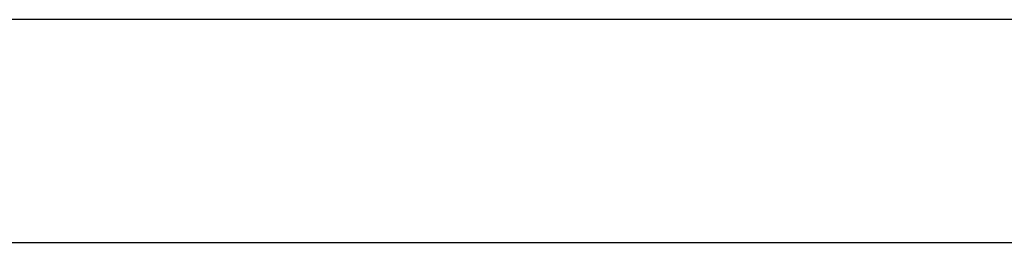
# Model space of a CAD drawing. Header units: metres. Extents: x 397.7 to 427.5, y 12.7 to 28.4.
# Tile 63 of 126: x 407.865 to 408.306, y 26.73 to 26.83. Entities that reach past the tile are written whole.
import ezdxf

# ---------------------------------------------------------------- set-up
doc = ezdxf.new("R2010")
doc.units = ezdxf.units.M
doc.layers.add('A-WALL-____-MCUT', color=7, linetype='Continuous', lineweight=25)
doc.layers.add('A-WALL-____-OTLN', color=7, linetype='Continuous', lineweight=25)

# ---------------------------------------------------------------- blocks, each defined once
blk = doc.blocks.new('Family - Evans P5-151329-08_TEL_P5')
at = {"layer": 'A-WALL-____-MCUT', "color": 253, "true_color": 0xaaaaaa}
for p, q in [((1.34726, 0.1), (0, 0.1)), ((0, 0), (1.34726, 0))]:
    blk.add_line(p, q, dxfattribs=at)
at = {"layer": 'A-WALL-____-OTLN', "color": 253, "true_color": 0xaaaaaa}
for p, q in [((1.34726, 0.1), (0, 0.1)), ((0, 0), (1.34726, 0))]:
    blk.add_line(p, q, dxfattribs=at)
at = {"layer": 'A-WALL-____-OTLN', "color": 253, "lineweight": 18, "true_color": 0xaaaaaa}
blk.add_line((0, 0), (1.34726, 0), dxfattribs=at)
blk = doc.blocks.new('LONDR55-XX_ZZ-ARQ-CAA-M3D-Londres55_ifc-1-08_TEL_P5')
at = {"layer": 'A-WALL-____-OTLN', "color": 253, "lineweight": 18, "true_color": 0xaaaaaa}
blk.add_blockref('Family - Evans P5-151329-08_TEL_P5', (407.53973, 26.72995), dxfattribs=at)

msp = doc.modelspace()

# ---------------------------------------------------------------- block references
at = {"lineweight": 5}
msp.add_blockref('LONDR55-XX_ZZ-ARQ-CAA-M3D-Londres55_ifc-1-08_TEL_P5', (0, 0), dxfattribs=at)

doc.saveas('drawing.dxf')
